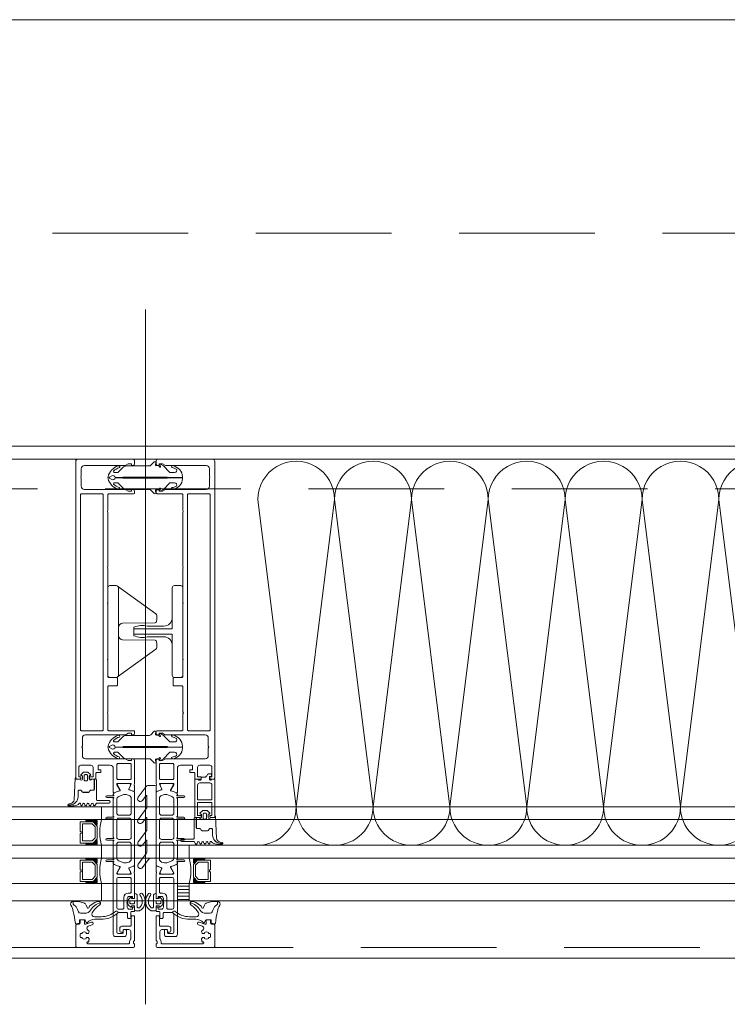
# Model space of a CAD drawing. Header units: millimetres. Extents: x 213386 to 459888, y 74252 to 208052.
# Tile 159 of 256: x 375576 to 375907, y 180171 to 180632. Entities that reach past the tile are written whole.
import ezdxf

# ---------------------------------------------------------------- set-up
doc = ezdxf.new("R2010")
doc.units = ezdxf.units.MM
doc.linetypes.add('ČÁRKOVANÁ', pattern=[19.05, 12.7, -6.35])
doc.layers.add('FASÁDA DETAILNÍ', color=255, linetype='Continuous', lineweight=0)
doc.layers.add('NOVA', color=255, linetype='Continuous', lineweight=0)

# ---------------------------------------------------------------- blocks, each defined once
blk = doc.blocks.new('284336')
for points in [[(-0.7, -9.6), (-10, -9.6, 0.414511), (-10.51, -10.11), (-10.51, -15.51, -1), (-11.69, -15.51), (-11.69, -9.6), (-12.69, -8.95, -0.668884), (-12.6, -8.23), (-11.99, -8.01, 0.766384), (-11.99, -7.21), (-12.6, -6.99, -0.76831), (-12.6, -6.23), (-11.99, -6.01, 0.766384), (-11.99, -5.21), (-12.6, -4.99, -0.76831), (-12.6, -4.23), (-11.99, -4.01, 0.766384), (-11.99, -3.21), (-12.6, -2.99, -0.877523), (-12.5, -2.22), (-12.1, -2.22, 0.698129), (-11.83, -1.5, -0.220231), (-12.89, 0.78), (-12.89, 3.45, -0.157143), (-12.82, 3.68), (-12.69, 3.42, -0.067482), (-12.48, 2.53, 0.393136), (-8.66, -1.02), (-6.1, -1.02, -0.414214), (-5.61, -1.51), (-5.61, -2.22, -0.267949), (-5.85, -2.65), (-6.35, -2.93, 0.267949), (-6.61, -3.38), (-6.61, -5.84, 0.267949), (-6.35, -6.29), (-5.85, -6.57, -0.267949), (-5.61, -7), (-5.61, -8.11, 0.414215), (-5.1, -8.62), (-0.41, -8.62), (-0.41, -9.31, -0.414212), (-0.7, -9.6)], [(-0.41, 0), (-0.41, -2, 0.990243), (-0.4, -3.02), (0.9, -3.02, 0.414214), (1.21, -2.71), (1.21, -2.61, -0.668123), (1.71, -2.4), (2.75, -3.45, -0.199004), (2.89, -3.79), (2.89, -5.43, -0.199038), (2.75, -5.77), (1.71, -6.82, -0.668191), (1.21, -6.61), (1.21, -6.51, 0.414214), (0.9, -6.2), (-0.4, -6.2, 0.990269), (-0.41, -7.22), (-0.41, -8.6), (-5.1, -8.6, -0.414215), (-5.59, -8.11), (-5.59, -7, 0.267949), (-5.84, -6.56), (-6.34, -6.27, -0.267949), (-6.59, -5.84), (-6.59, -3.38, -0.267949), (-6.34, -2.95), (-5.84, -2.66, 0.267949), (-5.59, -2.22), (-5.59, -1.51, 0.414214), (-6.1, -1), (-8.66, -1, -0.393156), (-12.46, 2.53, 0.067572), (-12.67, 3.43), (-12.8, 3.7, -0.637545), (-12.12, 3.53), (-11.92, 2.53, 0.344315), (-10.06, 0.91), (0, 0.38, -0.406913), (0.39, 0), (-0.41, 0)], [(1.7, -4.31, 0.414235), (1.2, -3.81), (-0.7, -3.81, 0.414214), (-1.2, -4.31), (-1.2, -4.91, 0.414214), (-0.7, -5.41), (1.2, -5.41, 0.414235), (1.7, -4.91), (1.7, -4.31)]]:
    blk.add_lwpolyline(points, format="xyb", close=True)
blk = doc.blocks.new('nesystémový nástavec 18')
for p, q in [((-17.5, 9.3), (-15.36, 9.3)), ((-15.36, 9.3), (0, 9.3)), ((0, 9.3), (0, 7.8)), ((-18, 6.8), (-18, 8.8)), ((-17, 6.3), (-17.5, 6.3)), ((-11, 8), (-17, 8)), ((-17, 8), (-17, 6.3)), ((-11, 1.3), (-11, 8)), ((-2.8, 8), (-9.7, 8)), ((-9.7, 1.3), (-9.7, 8)), ((-1.8, 2.3), (-1.8, 7)), ((-0.5, 7.3), (-0.5, 6.8)), ((0, 6.3), (0.55, 6.3)), ((0.55, 6.3), (0.95, 5.9)), ((0.95, 5.9), (0.95, 4.8)), ((0.95, 4.8), (0.95, 4.14)), ((-18, 0.5), (-18, 1.8)), ((-17.5, 2.3), (-17, 2.3)), ((-1.8, 0), (-17.5, 0)), ((-17, 2.3), (-17, 1.3)), ((-17, 1.3), (-11, 1.3)), ((-9.7, 1.3), (-2.8, 1.3)), ((0, 0), (-1.8, 0)), ((-0.4, 2.23), (-0.5, 2.04)), ((-0.5, 2.04), (-0.5, 2)), ((1.2, 2.44), (0, 2.44)), ((0, 1.5), (0, 0)), ((0.95, 4.14), (1.2, 4.14)), ((1.2, 1.85), (1.2, 2.44)), ((1.4, 3.94), (1.4, 3.84)), ((1.6, 3.64), (1.6, 3.64)), ((1.8, 1.37), (1.7, 1.35)), ((2.25, 1.63), (1.8, 1.37)), ((2.4, 2.84), (2.4, 1.89))]:
    blk.add_line(p, q)
for centre, radius, start, end in [((-17.5, 8.8), 0.5, 90, 180), ((-15.36, 9.8), 0.5, 270, 270.084), ((-17.5, 6.8), 0.5, 180.0012, 269.9988), ((-2.8, 7), 1, 0, 90), ((0, 7.3), 0.5, 89.9955, 180.0071), ((0, 6.8), 0.5, 179.9949, 270.006), ((0.75, 4.8), 0.2, 359.9656, 0.0344), ((-17.5, 1.8), 0.5, 89.999, 180.0002), ((-17.5, 0.5), 0.5, 180, 270), ((-2.8, 2.3), 1, 270, 0), ((0, 2), 0.5, 179.9716, 270.0327), ((0, 1.94), 0.5, 89.9975, 144.0007), ((1.2, 3.94), 0.2, 359.9707, 90.0249), ((1.7, 1.85), 0.5, 179.9991, 270), ((1.6, 3.84), 0.2, 179.9737, 270.035), ((1.6, 2.84), 0.8, 0.0065, 89.9919), ((2.1, 1.89), 0.3, 299.9815, 0.0183)]:
    blk.add_arc(centre, radius, start, end)
blk = doc.blocks.new('433270')
blk.add_lwpolyline([(1, 0, 0.414364), (0, -1), (0, -1.4, 0.255924), (0.23, -1.83, -0.547723), (0.23, -3.17, 0.255924), (0, -3.6), (0, -14.6, 0.414214), (0.3, -14.9), (1.2, -14.9, 0.414214), (1.7, -14.4), (1.7, -10.3, -0.414214), (2, -10), (6, -10, 0.414248), (7, -9), (7, -7.7, 0.414179), (6.5, -7.2), (5.7, -7.2, 0.414232), (5.4, -7.5), (5.4, -8.2, -0.414198), (5.1, -8.5), (2.8, -8.5, -0.414204), (1.8, -7.5), (1.8, -4.49, -0.147432), (1.97, -3.94, 0.147461), (2.4, -2.5), (2.4, -2.3, -0.414214), (2.9, -1.8), (21.87, -1.8, -0.668178), (22.22, -2.65), (22.16, -2.72, 1), (21.59, -3.29), (21.52, -3.35, 0.198912), (21.38, -3.71), (21.38, -4.05, 0.414214), (22.08, -4.75), (22.38, -4.75, 0.576988), (22.64, -4.3, -0.311246), (24.56, -4.3, 0.576988), (24.82, -4.75), (25.3, -4.75, -0.260065), (25.3, -6.65), (24.82, -6.65, 0.576988), (24.56, -7.1, -0.311246), (22.64, -7.1, 0.576988), (22.38, -6.65), (22.08, -6.65, 0.414214), (21.38, -7.35), (21.38, -7.61, 0.267949), (21.63, -8.04), (21.89, -8.2, -0.637047), (21.73, -10), (19.83, -10.7, 0.315299), (19.5, -11.17), (19.5, -11.49, 0.520567), (20.17, -11.96), (22.83, -10.99, -0.520567), (23.5, -11.46), (23.5, -12.5, 0.414062), (24, -13), (25, -13, 0.414186), (25.5, -12.5), (25.5, -11.5, -0.414182), (26, -11), (27, -11, 0.414214), (27.5, -10.5), (27.5, -0.5, 0.414214), (27, 0), (1, 0)], format="xyb", close=True)
blk = doc.blocks.new('284325')
for points in [[(0.84, -5.23, -0.560316), (0.94, -4.73), (1.94, -4.36, 0.3153), (2.14, -4.08), (2.14, -1.89, 0.451558), (1.8, -1.59), (0.9, -1.7, -0.399586), (0.57, -1.46), (0.3, -0.07, -0.415977), (0.53, 0.29, 0.024107), (6.15, 1.24, 0.076636), (8.99, 2.34, -0.577615), (10.79, 1.3), (10.02, 1.37, 0.283171), (9.08, 0.9, -0.168429), (7.07, -0.74), (5.9, -1.16, 0.315302), (5.24, -2.1), (5.24, -4.21, 0.269719), (6.76, -6.82, -0.194797), (10.18, -11.53, -0.342663), (9.17, -11.17, 0.119207), (5.43, -7.59, 0.578571), (3.63, -8.62), (3.63, -11.77, 0.176415), (6.16, -18.72, -1), (5.24, -19.49, -0.176415), (2.43, -11.77), (2.43, -8.89, 0.208286), (0.84, -5.23)], [(8.95, -6.65), (10.32, -8.78, -0.134555), (10.79, -10.63, -0.339795), (10.19, -11.53, 0.194788), (6.76, -6.81, -0.269736), (5.25, -4.21), (5.25, -2.1, -0.315302), (5.9, -1.17), (7.07, -0.74, 0.168429), (9.09, 0.89, -0.283167), (10.01, 1.36), (10.79, 1.29), (10.79, -0.74, -0.070852), (10.71, -1.3), (9.95, -3.93, -0.241839), (9.08, -4.83), (7.93, -5.22, 0.836024), (8.08, -6.19), (8.11, -6.19, -0.255349), (8.95, -6.65)]]:
    blk.add_lwpolyline(points, format="xyb", close=True)
blk = doc.blocks.new('*U4004')
for points in [[(0, 0, 0.414243), (0.1, 0.1), (0, 0.9, -1.0001), (0.2, 0.9), (0.1, 0.1, 0.414228), (0.2, 0, 0.414228)], [(0.2, 0, 0.414243), (0.3, 0.1), (0.2, 0.9, -1.0001), (0.4, 0.9), (0.3, 0.1, 0.414228), (0.4, 0, 0.414228)], [(0.4, 0, 0.414243), (0.5, 0.1), (0.4, 0.9, -1.0001), (0.6, 0.9), (0.5, 0.1, 0.414228), (0.6, 0, 0.414228)], [(0.6, 0, 0.414243), (0.7, 0.1), (0.6, 0.9, -1.0001), (0.8, 0.9), (0.7, 0.1, 0.414228), (0.8, 0, 0.414228)], [(0.8, 0, 0.414243), (0.9, 0.1), (0.8, 0.9, -1.0001), (1, 0.9), (0.9, 0.1, 0.414228), (1, 0, 0.414228)], [(1, 0, 0.414243), (1.1, 0.1), (1, 0.9, -1.0001), (1.2, 0.9), (1.1, 0.1, 0.414228), (1.2, 0, 0.414228)], [(1.2, 0, 0.414243), (1.3, 0.1), (1.2, 0.9, -1.0001), (1.4, 0.9), (1.3, 0.1, 0.414228), (1.4, 0, 0.414228)], [(1.4, 0, 0.414243), (1.5, 0.1), (1.4, 0.9, -1.0001), (1.6, 0.9), (1.5, 0.1, 0.414228), (1.6, 0, 0.414228)], [(1.6, 0, 0.414243), (1.7, 0.1), (1.6, 0.9, -1.0001), (1.8, 0.9), (1.7, 0.1, 0.414228), (1.8, 0, 0.414228)], [(1.8, 0, 0.414243), (1.9, 0.1), (1.8001, 0.9, -1.0001), (2, 0.9), (1.9001, 0.1, 0.414228), (2, 0, 0.414228)]]:
    blk.add_lwpolyline(points, format="xyb")
blk = doc.blocks.new('244748_a')
blk.add_lwpolyline([(8.32, -1.69, 0.082248), (6.34, -0.9, -1.09695), (6.94, -0.1, -0.315353), (11.26, -5.15, -0.480529), (10.87, -5.64), (4.27, -5.64), (4.08, -5.45), (-16.53, -5.45), (-16.72, -5.64), (-20.43, -5.64, 0.574019), (-21.93, -4.78), (-22.99, -5.4, 0.524827), (-22.99, -5.9), (-21.93, -6.52, 0.574021), (-20.43, -5.66), (-16.72, -5.66), (-16.53, -5.85), (4.08, -5.85), (4.27, -5.66), (10.87, -5.66, -0.480529), (11.26, -6.15, -0.326229), (6.88, -11.09, -1.09695), (6.28, -10.3, 0.081457), (8.32, -9.61, 0.599203), (7.48, -8.05), (5.52, -8.05, 0.198965), (5.17, -8.2), (2.22, -11.15), (0.93, -12.01, -0.738038), (0.51, -11.62), (0.87, -11, 1), (0.35, -10.7), (0, -11.3), (-0.98, -11.3, 0.619205), (-1.45, -12.06), (-1.28, -12.43, -0.808139), (-2.04, -13.04), (-3.63, -11.44, 0.198906), (-4.34, -11.15), (-14.99, -11.15, -0.198936), (-16.76, -10.42), (-18.98, -8.2, 0.198942), (-19.33, -8.05), (-20.67, -8.05, 0.500217), (-21.09, -8.73, 0.122037), (-18.5, -10.27, -1.093735), (-19.1, -11.07, -0.240768), (-23.7, -6.07, -0.106226), (-23.7, -5.23, -0.256232), (-19, -0.13, -1.093735), (-18.4, -0.92, 0.116856), (-21.09, -2.57, 0.500217), (-20.67, -3.25), (-19.33, -3.25, 0.198942), (-18.98, -3.1), (-16.75, -0.88, -0.198936), (-14.99, -0.15), (-4.34, -0.15, 0.198907), (-3.63, 0.14), (-2.04, 1.74, -0.808139), (-1.28, 1.13), (-1.45, 0.76, 0.619205), (-0.98, 0), (0, 0), (0.35, -0.6, 1), (0.87, -0.3), (0.51, 0.32, -0.738038), (0.93, 0.71), (2.22, -0.15), (5.17, -3.1, 0.198965), (5.52, -3.25), (7.48, -3.25, 0.599203)], format="xyb", close=True)
blk = doc.blocks.new('236134_0100_s_v')
for points in [[(22.8, -23), (22.8, -5), (42, -5, 0.414214), (43, -4), (43, -1, 0.414214), (42, 0), (1, 0, 0.414214), (0, -1), (0, -4, 0.414214), (1, -5), (20.2, -5), (20.2, -23)], [(15, -5, -0.414214), (19, -9), (19, -16.57, 0.165764), (19.53, -23), (23.47, -23, 0.165764), (24, -16.57), (24, -9, -0.414214), (28, -5)]]:
    blk.add_lwpolyline(points, format="xyb")
blk = doc.blocks.new('236134_0200_s_v')
for points in [[(19.58, 5, -0.41166), (17.58, 6.98), (17.45, 22.25, 0.344217), (17.07, 22.73), (16, 23), (14, 23, 0.240828), (13.19, 22.59), (0.19, 4.59)], [(23.42, 5, 0.41166), (25.42, 6.98), (25.55, 22.25, -0.344217), (25.93, 22.73), (27, 23), (29, 23, -0.240828), (29.81, 22.59), (42.81, 4.59)]]:
    blk.add_lwpolyline(points, format="xyb")
blk.add_lwpolyline([(42, 5), (1, 5, 0.414214), (0, 4), (0, 1, 0.414214), (1, 0), (42, 0, 0.414214), (43, 1), (43, 4, 0.414214)], format="xyb", close=True)
blk = doc.blocks.new('288126')
for points in [[(-16.5, 0), (16.5, 0)], [(-21.36, -6.34), (-17.8, -3.69)], [(-14.71, -4.5), (-19.87, -8.34)], [(-17, -2.08), (-17, -0.5)], [(-8.83, -4.3), (-14.11, -4.3)], [(-4.31, -4.5), (-9.47, -8.34)], [(1.81, -4.3), (-3.71, -4.3)], [(6.33, -4.5), (1.14, -8.37)], [(12.21, -4.3), (6.93, -4.3)], [(16.6, -4.6), (11.54, -8.37)], [(17, -0.5), (17, -3.8)], [(-10.96, -6.34), (-8.71, -4.66)], [(-0.35, -6.36), (1.93, -4.66)], [(10.05, -6.36), (12.33, -4.66)]]:
    blk.add_lwpolyline(points)
for centre, radius, start, end in [((16.5, -0.5), 0.5, 0, 90), ((-16.5, -0.5), 0.5, 90, 180), ((16, -3.8), 1, 306.7059, 0), ((-20.61, -7.34), 1.25, 126.7059, 306.7059), ((-10.21, -7.34), 1.25, 126.7059, 306.7059), ((0.4, -7.37), 1.25, 126.7059, 306.7059), ((10.8, -7.37), 1.25, 126.7059, 306.7059)]:
    blk.add_arc(centre, radius, start, end)
at = {"extrusion": (0, 0, -1)}
for centre, radius, start, end in [((19, -2.08), 2, 180, 233.2941), ((14.11, -5.3), 1, 53.2941, 90), ((8.83, -4.5), 0.2, 90, 233.2941), ((3.71, -5.3), 1, 53.2941, 90), ((-1.81, -4.5), 0.2, 90, 233.2941), ((-6.93, -5.3), 1, 53.2941, 90), ((-12.21, -4.5), 0.2, 90, 233.2941)]:
    blk.add_arc(centre, radius, start, end, dxfattribs=at)
blk = doc.blocks.new('246426')
for points in [[(-1.84, 0.64), (-2.86, -0.38, 0.198926), (-3.15, -1.09), (-3.15, -2.31, 0.198926), (-2.86, -3.02), (-1.84, -4.04, 0.637051), (-1.5, -3.92), (-1.45, -3.4), (-0.3, -3.4, -0.41484), (0, -3.7), (0, -5.19, 0.414232), (0.5, -5.69), (2.14, -5.69, 0.071862), (2.2, -5.68, 0.157876), (3.73, -4.64, 0.360336), (3.48, 2.39, 0.964062), (2.54, 1.48, -0.403385), (2.25, -4.34, -0.190964), (2.11, -4.39), (1.7, -4.39, -0.414214), (1.2, -3.89), (1.2, 1.31, 0.414201), (0.2, 2.31), (0, 2.31), (0, 0.3, -0.414214), (-0.3, 0), (-1.45, 0), (-1.5, 0.52, 0.637051), (-1.84, 0.64)], [(-2.25, -1.4, -0.414214), (-1.85, -1), (-0.4, -1, -0.414214), (0, -1.4), (0, -2, -0.414214), (-0.4, -2.4), (-1.85, -2.4, -0.414214), (-2.25, -2), (-2.25, -1.4)]]:
    blk.add_lwpolyline(points, format="xyb", close=True)
blk = doc.blocks.new('A$C29162560')
at = {"layer": 'FASÁDA DETAILNÍ'}
h = blk.add_hatch(dxfattribs=at)
h.set_pattern_fill('ANSI31', color=256, scale=0.5, angle=495)
h.set_pattern_definition([(180, (-8641.4212, -65825.357), (-7e-16, -1.5875), [])])
h.paths.add_polyline_path([(1673, -21705), (1678.5, -21705), (1678.5, -21713), (1673, -21713)])
for p, q in [((1658, -21435.88), (1658, -21761.57)), ((2893.5, -21506), (56.5, -21506)), ((4207, -21669), (-935, -21669)), ((1637.5, -21675), (1637.5, -21669)), ((-935, -21675), (4220.04, -21675)), ((4220.04, -21687), (-935, -21687)), ((3170.5, -21687), (1072, -21687)), ((1637.5, -21693), (1637.5, -21687)), ((2087.5, -21687), (1678.5, -21687)), ((1678.5, -21687), (1678.5, -21693)), ((-935, -21693), (4220.04, -21693)), ((1072, -21693), (3170.5, -21693)), ((1678.5, -21693), (2087.5, -21693)), ((4220.04, -21705), (-935, -21705)), ((3170.5, -21705), (1072, -21705)), ((1637.5, -21713), (1637.5, -21705)), ((2087.5, -21705), (1678.5, -21705)), ((1678.5, -21705), (1678.5, -21713)), ((-935, -21713), (4207, -21713)), ((1072, -21713), (3170.5, -21713)), ((1678.5, -21713), (2087.5, -21713))]:
    blk.add_line(p, q, dxfattribs=at)
for points in [[(25640, -21740), (-940, -21740), (-940, 1940), (25640, 1940)], [(25400, -21500), (-700, -21500), (-700, 1700), (25400, 1700)], [(1627.5, -21676), (1633.5, -21676), (1635.5, -21678), (1635.5, -21684), (1633.5, -21686), (1627.5, -21686), (1627.5, -21681.5), (1628, -21681.5), (1628, -21680.5), (1627.5, -21680.5)], [(1628.5, -21685), (1628.5, -21677), (1633.09, -21677), (1634.5, -21678.41), (1634.5, -21683.45), (1633.09, -21685)], [(1627.5, -21694), (1633.5, -21694), (1635.5, -21696), (1635.5, -21702), (1633.5, -21704), (1627.5, -21704), (1627.5, -21699.5), (1628, -21699.5), (1628, -21698.5), (1627.5, -21698.5)], [(1628.5, -21703), (1628.5, -21695), (1633.09, -21695), (1634.5, -21696.41), (1634.5, -21701.45), (1633.09, -21703)], [(1688.5, -21694), (1682.5, -21694), (1680.5, -21696), (1680.5, -21702), (1682.5, -21704), (1688.5, -21704), (1688.5, -21699.5), (1688, -21699.5), (1688, -21698.5), (1688.5, -21698.5)], [(1687.5, -21703), (1687.5, -21695), (1682.91, -21695), (1681.5, -21696.41), (1681.5, -21701.45), (1682.91, -21703)], [(1673, -21713), (1678.5, -21713), (1678.5, -21705), (1673, -21705)]]:
    blk.add_lwpolyline(points, close=True, dxfattribs=at)
at = {"layer": 'FASÁDA DETAILNÍ', "linetype": 'ČÁRKOVANÁ', "ltscale": 5}
for points in [[(25635, -21735), (-935, -21735), (-935, 1935), (25635, 1935)], [(25420, -21520), (-720, -21520), (-720, 1720), (25420, 1720)], [(25300, -21400), (-600, -21400), (-600, 1600), (25300, 1600)]]:
    blk.add_lwpolyline(points, close=True, dxfattribs=at)
at = {"layer": 'FASÁDA DETAILNÍ'}
for points in [[(1625.5, -21507), (1625.5, -21655.5, 0.414214), (1626, -21656), (1627.3, -21656, 0.41422), (1627.8, -21655.5), (1627.8, -21655), (1626.8, -21655), (1626.8, -21650.5, -0.414214), (1627.8, -21649.5), (1632.5, -21649.5, -0.414214), (1633.5, -21650.5), (1633.5, -21655), (1631.8, -21655), (1631.8, -21655.5, 0.414201), (1632.3, -21656), (1634.3, -21656, 0.414214), (1634.8, -21655.5), (1634.8, -21653.36, -0.414214), (1635.3, -21652.86), (1637.1, -21652.86), (1637.1, -21651.61), (1635.9, -21651.61), (1635.9, -21649.8, -0.414214), (1636.2, -21649.5), (1641.5, -21649.5, -0.414167), (1643, -21651), (1643, -21658), (1643, -21662.1, 0.57735), (1643.6, -21662.44), (1644.46, -21661.95), (1645.96, -21661.52, 0.488701), (1646.13, -21661.08), (1644.7, -21658.61), (1644.7, -21658.19, -0.432566), (1644.9, -21658), (1651.2, -21658, -0.548397), (1651.39, -21658.28), (1650.32, -21660.66, 0.425336), (1650.43, -21660.93), (1652.45, -21661.75, 0.531563), (1653, -21661.38), (1653, -21659.31, 0.231306), (1652.89, -21659.07, -0.306185), (1652.78, -21658.76), (1653, -21658), (1653, -21647.49, 0.414214), (1652, -21646.49), (1651.5, -21646.49), (1651.5, -21647.29), (1650, -21647.29), (1648.86, -21646.63, 0.13165), (1648.36, -21646.5), (1629.99, -21646.5, -0.414214), (1628.49, -21645), (1628.49, -21641.5, -0.399985), (1628.49, -21640.5), (1628.49, -21636.8, -0.414214), (1629.99, -21635.3), (1648.36, -21635.3, 0.13165), (1648.86, -21635.17), (1650, -21634.51), (1651.5, -21634.51), (1651.5, -21635.31), (1652, -21635.31, 0.414214), (1653, -21634.31), (1653, -21633.8, 0.414214), (1652.5, -21633.3), (1640.9, -21633.3, -0.414214), (1640.4, -21632.8), (1640.4, -21625.4, -0.399985), (1640.4, -21624.4), (1640.4, -21612.8, -0.414214), (1640.9, -21612.3), (1644.5, -21612.3, 0.414214), (1645, -21611.8), (1645, -21608.8, 0.414214), (1644.5, -21608.3), (1640.9, -21608.3, -0.414214), (1640.4, -21607.8), (1640.4, -21600.5, -0.38324), (1640.4, -21599.5), (1640.4, -21574, -0.38324), (1640.4, -21573), (1640.4, -21557.5, -0.38324), (1640.4, -21556.5), (1640.4, -21531, -0.38324), (1640.4, -21530), (1640.4, -21522.7, -0.414214), (1640.9, -21522.2), (1652.5, -21522.2, 0.414214), (1653, -21521.7), (1653, -21521.2, 0.414214), (1652, -21520.2), (1651.5, -21520.2), (1651.5, -21521), (1650, -21521), (1648.85, -21520.33, 0.116937), (1648.35, -21520.2), (1629.49, -21520.2, -0.414232), (1627.99, -21518.7), (1627.99, -21514.99, -0.399985), (1627.99, -21513.99), (1627.99, -21510.5, -0.414232), (1629.49, -21509), (1648.35, -21509, 0.116937), (1648.85, -21508.87), (1650, -21508.2), (1651.5, -21508.2), (1651.5, -21509), (1652, -21509, 0.414214), (1653, -21508), (1653, -21507, 0.414214), (1652, -21506), (1626.5, -21506, 0.414214), (1625.5, -21507)], [(1690.5, -21507), (1690.5, -21655.5, -0.414214), (1690, -21656), (1688.7, -21656, -0.41422), (1688.2, -21655.5), (1688.2, -21655), (1689.2, -21655), (1689.2, -21650.5, 0.414214), (1688.2, -21649.5), (1683.5, -21649.5, 0.414214), (1682.5, -21650.5), (1682.5, -21655), (1684.2, -21655), (1684.2, -21655.5, -0.414201), (1683.7, -21656), (1681.7, -21656, -0.414214), (1681.2, -21655.5), (1681.2, -21653.36, 0.414214), (1680.7, -21652.86), (1678.9, -21652.86), (1678.9, -21651.61), (1680.1, -21651.61), (1680.1, -21649.8, 0.414214), (1679.8, -21649.5), (1674.5, -21649.5, 0.414167), (1673, -21651), (1673, -21658), (1673, -21662.1, -0.57735), (1672.4, -21662.44), (1671.54, -21661.95), (1670.04, -21661.52, -0.488701), (1669.87, -21661.08), (1671.3, -21658.61), (1671.3, -21658.19, 0.432566), (1671.1, -21658), (1664.8, -21658, 0.548397), (1664.61, -21658.28), (1665.68, -21660.66, -0.425336), (1665.57, -21660.93), (1663.55, -21661.75, -0.531563), (1663, -21661.38), (1663, -21659.31, -0.231306), (1663.11, -21659.07, 0.306185), (1663.22, -21658.76), (1663, -21658), (1663, -21647.49, -0.414214), (1664, -21646.49), (1664.5, -21646.49), (1664.5, -21647.29), (1666, -21647.29), (1667.14, -21646.63, -0.13165), (1667.64, -21646.5), (1686.01, -21646.5, 0.414214), (1687.51, -21645), (1687.51, -21641.5, 0.399985), (1687.51, -21640.5), (1687.51, -21636.8, 0.414214), (1686.01, -21635.3), (1667.64, -21635.3, -0.13165), (1667.14, -21635.17), (1666, -21634.51), (1664.5, -21634.51), (1664.5, -21635.31), (1664, -21635.31, -0.414214), (1663, -21634.31), (1663, -21633.8, -0.414214), (1663.5, -21633.3), (1675.1, -21633.3, 0.414214), (1675.6, -21632.8), (1675.6, -21625.4, 0.399985), (1675.6, -21624.4), (1675.6, -21612.8, 0.414214), (1675.1, -21612.3), (1671.5, -21612.3, -0.414214), (1671, -21611.8), (1671, -21608.8, -0.414214), (1671.5, -21608.3), (1675.1, -21608.3, 0.414214), (1675.6, -21607.8), (1675.6, -21600.5, 0.38324), (1675.6, -21599.5), (1675.6, -21574, 0.38324), (1675.6, -21573), (1675.6, -21557.5, 0.38324), (1675.6, -21556.5), (1675.6, -21531, 0.38324), (1675.6, -21530), (1675.6, -21522.7, 0.414214), (1675.1, -21522.2), (1663.5, -21522.2, -0.414214), (1663, -21521.7), (1663, -21521.2, -0.414214), (1664, -21520.2), (1664.5, -21520.2), (1664.5, -21521), (1666, -21521), (1667.15, -21520.33, -0.116937), (1667.65, -21520.2), (1686.51, -21520.2, 0.414232), (1688.01, -21518.7), (1688.01, -21514.99, 0.399985), (1688.01, -21513.99), (1688.01, -21510.5, 0.414232), (1686.51, -21509), (1667.65, -21509, -0.116937), (1667.15, -21508.87), (1666, -21508.2), (1664.5, -21508.2), (1664.5, -21509), (1664, -21509, -0.414214), (1663, -21508), (1663, -21507, -0.414214), (1664, -21506), (1689.5, -21506, -0.414214), (1690.5, -21507)], [(1627.6, -21632.8), (1627.6, -21522.7, -0.414214), (1628.1, -21522.2), (1637.8, -21522.2, -0.414214), (1638.3, -21522.7), (1638.3, -21632.8, -0.414214), (1637.8, -21633.3), (1628.1, -21633.3, -0.414214), (1627.6, -21632.8)], [(1688.4, -21632.8), (1688.4, -21522.7, 0.414214), (1687.9, -21522.2), (1678.2, -21522.2, 0.414214), (1677.7, -21522.7), (1677.7, -21632.8, 0.414214), (1678.2, -21633.3), (1687.9, -21633.3, 0.414214), (1688.4, -21632.8)], [(1650.9, -21648.7, -0.414214), (1651.4, -21649.2), (1651.4, -21655.7, -0.414214), (1650.9, -21656.2), (1645.2, -21656.2, -0.414214), (1644.7, -21655.7), (1644.7, -21649.2, -0.414214), (1645.2, -21648.7), (1650.9, -21648.7)], [(1665.1, -21648.7, 0.414214), (1664.6, -21649.2), (1664.6, -21655.7, 0.414214), (1665.1, -21656.2), (1670.8, -21656.2, 0.414214), (1671.3, -21655.7), (1671.3, -21649.2, 0.414214), (1670.8, -21648.7), (1665.1, -21648.7)], [(1653, -21662.34), (1653, -21674.25), (1653, -21696.16, -0.305837), (1652.69, -21696.62), (1650.4, -21697.55, 0.425336), (1650.29, -21697.81), (1651.01, -21699.43, -0.543753), (1650.32, -21700.49), (1645.42, -21700.49, -0.578182), (1644.9, -21699.59), (1646.16, -21697.4, 0.488505), (1645.99, -21696.96), (1644.47, -21696.52), (1643.15, -21695.76, -0.282478), (1643, -21695.49), (1643, -21695.04, 1.447009), (1642.87, -21694.69), (1639.9, -21694.69, -1), (1639.9, -21693.89), (1642.87, -21693.89, 1.447009), (1643, -21693.54), (1643, -21685, 1.447009), (1642.87, -21684.65), (1639.9, -21684.65, -1), (1639.9, -21683.85), (1642.87, -21683.85, 1.447009), (1643, -21683.5), (1643, -21675, 1.447009), (1642.87, -21674.65), (1639.9, -21674.65, -1), (1639.9, -21673.85), (1642.87, -21673.85, 1.447009), (1643, -21673.5), (1643, -21664.96, 1.447009), (1642.87, -21664.61), (1639.9, -21664.61, -1), (1639.9, -21663.81), (1642.87, -21663.81, 1.447009), (1643, -21663.46), (1643, -21663.01, -0.282478), (1643.15, -21662.74), (1644.47, -21661.98), (1645.99, -21661.54, 0.488505), (1646.16, -21661.1), (1644.9, -21658.91, -0.578182), (1645.42, -21658.01), (1650.32, -21658.01, -0.543753), (1651.01, -21659.07), (1650.29, -21660.69, 0.425336), (1650.4, -21660.95), (1652.69, -21661.88, -0.305837), (1653, -21662.34)], [(1663, -21662.34), (1663, -21674.25), (1663, -21696.16, 0.305837), (1663.31, -21696.62), (1665.6, -21697.55, -0.425336), (1665.71, -21697.81), (1664.99, -21699.43, 0.543753), (1665.68, -21700.49), (1670.58, -21700.49, 0.578182), (1671.1, -21699.59), (1669.84, -21697.4, -0.488505), (1670.01, -21696.96), (1671.53, -21696.52), (1672.85, -21695.76, 0.282478), (1673, -21695.49), (1673, -21695.04, -1.447009), (1673.13, -21694.69), (1676.1, -21694.69, 1), (1676.1, -21693.89), (1673.13, -21693.89, -1.447009), (1673, -21693.54), (1673, -21685, -1.447009), (1673.13, -21684.65), (1676.1, -21684.65, 1), (1676.1, -21683.85), (1673.13, -21683.85, -1.447009), (1673, -21683.5), (1673, -21675, -1.447009), (1673.13, -21674.65), (1676.1, -21674.65, 1), (1676.1, -21673.85), (1673.13, -21673.85, -1.447009), (1673, -21673.5), (1673, -21664.96, -1.447009), (1673.13, -21664.61), (1676.1, -21664.61, 1), (1676.1, -21663.81), (1673.13, -21663.81, -1.447009), (1673, -21663.46), (1673, -21663.01, 0.282478), (1672.85, -21662.74), (1671.53, -21661.98), (1670.01, -21661.54, -0.488505), (1669.84, -21661.1), (1671.1, -21658.91, 0.578182), (1670.58, -21658.01), (1665.68, -21658.01, 0.543753), (1664.99, -21659.07), (1665.71, -21660.69, -0.425336), (1665.6, -21660.95), (1663.31, -21661.88, 0.305837), (1663, -21662.34)], [(1651.4, -21671.95), (1651.4, -21665.05, 0.324916), (1650.36, -21663.62), (1649.51, -21663.35, 0.176429), (1647.46, -21663.42), (1645.54, -21664.2, 0.305619), (1644.6, -21665.59), (1644.6, -21671.95, 0.414218), (1645.6, -21672.95), (1650.4, -21672.95, 0.414218), (1651.4, -21671.95)], [(1664.6, -21671.95), (1664.6, -21665.05, -0.324916), (1665.64, -21663.62), (1666.49, -21663.35, -0.176429), (1668.54, -21663.42), (1670.46, -21664.2, -0.305619), (1671.4, -21665.59), (1671.4, -21671.95, -0.414218), (1670.4, -21672.95), (1665.6, -21672.95, -0.414218), (1664.6, -21671.95)], [(1651.4, -21683.25), (1651.4, -21675.25, 0.414214), (1650.4, -21674.25), (1645.6, -21674.25, 0.414214), (1644.6, -21675.25), (1644.6, -21683.25, 0.414214), (1645.6, -21684.25), (1650.4, -21684.25, 0.414214), (1651.4, -21683.25)], [(1664.6, -21683.25), (1664.6, -21675.25, -0.414214), (1665.6, -21674.25), (1670.4, -21674.25, -0.414214), (1671.4, -21675.25), (1671.4, -21683.25, -0.414214), (1670.4, -21684.25), (1665.6, -21684.25, -0.414214), (1664.6, -21683.25)], [(1651.4, -21693.45), (1651.4, -21686.55, 0.414218), (1650.4, -21685.55), (1645.6, -21685.55, 0.414218), (1644.6, -21686.55), (1644.6, -21692.91, 0.305619), (1645.54, -21694.3), (1647.46, -21695.08, 0.176429), (1649.51, -21695.15), (1650.36, -21694.88, 0.324916), (1651.4, -21693.45)], [(1664.6, -21693.45), (1664.6, -21686.55, -0.414218), (1665.6, -21685.55), (1670.4, -21685.55, -0.414218), (1671.4, -21686.55), (1671.4, -21692.91, -0.305619), (1670.46, -21694.3), (1668.54, -21695.08, -0.176429), (1666.49, -21695.15), (1665.64, -21694.88, -0.324916), (1664.6, -21693.45)], [(1653, -21700.5), (1653, -21711.5, -0.414426), (1652.5, -21712), (1652.01, -21712), (1652.01, -21711), (1650.51, -21711, 0.414214), (1649.51, -21712), (1649.51, -21713.5, 0.399985), (1649.51, -21714.5), (1649.51, -21716, 0.414214), (1650.51, -21717), (1652, -21717), (1652, -21716), (1652.5, -21716, -0.414456), (1653, -21716.5), (1653, -21717.8, -0.413971), (1652.7, -21718.1), (1651.5, -21718.1, 0.414214), (1651.2, -21718.4), (1651.2, -21721.4), (1650.2, -21721.4, -0.414214), (1649.7, -21720.9), (1649.7, -21719, 0.414214), (1649.2, -21718.5), (1645.7, -21718.5, 0.414206), (1644.7, -21719.5), (1644.7, -21727.8, 0.414206), (1645.2, -21728.3), (1647.1, -21728.3, 0.414219), (1647.6, -21727.8), (1647.6, -21727, -0.414214), (1648.1, -21726.5), (1648.6, -21726.5, -0.414214), (1649.1, -21727), (1649.1, -21728.8, -0.414214), (1648.1, -21729.8), (1644, -21729.8, -0.414214), (1643, -21728.8), (1643, -21700.5), (1643, -21696.4, -0.57735), (1643.6, -21696.05), (1644.46, -21696.55), (1645.96, -21696.98, -0.488701), (1646.13, -21697.42), (1644.7, -21699.88), (1644.7, -21700.31, 0.432566), (1644.9, -21700.5), (1651.2, -21700.5, 0.548397), (1651.39, -21700.22), (1650.32, -21697.83, -0.425336), (1650.43, -21697.57), (1652.45, -21696.75, -0.531563), (1653, -21697.12), (1653, -21699.19, -0.231306), (1652.89, -21699.42, 0.306185), (1652.78, -21699.74), (1653, -21700.5)], [(1663, -21700.5), (1663, -21711.5, 0.414426), (1663.5, -21712), (1663.99, -21712), (1663.99, -21711), (1665.49, -21711, -0.414214), (1666.49, -21712), (1666.49, -21713.5, -0.399985), (1666.49, -21714.5), (1666.49, -21716, -0.414214), (1665.49, -21717), (1664, -21717), (1664, -21716), (1663.5, -21716, 0.414456), (1663, -21716.5), (1663, -21717.8, 0.413971), (1663.3, -21718.1), (1664.5, -21718.1, -0.414214), (1664.8, -21718.4), (1664.8, -21721.4), (1665.8, -21721.4, 0.414214), (1666.3, -21720.9), (1666.3, -21719, -0.414214), (1666.8, -21718.5), (1670.3, -21718.5, -0.414206), (1671.3, -21719.5), (1671.3, -21727.8, -0.414206), (1670.8, -21728.3), (1668.9, -21728.3, -0.414219), (1668.4, -21727.8), (1668.4, -21727, 0.414214), (1667.9, -21726.5), (1667.4, -21726.5, 0.414214), (1666.9, -21727), (1666.9, -21728.8, 0.414214), (1667.9, -21729.8), (1672, -21729.8, 0.414214), (1673, -21728.8), (1673, -21700.5), (1673, -21696.4, 0.57735), (1672.4, -21696.05), (1671.54, -21696.55), (1670.04, -21696.98, 0.488701), (1669.87, -21697.42), (1671.3, -21699.88), (1671.3, -21700.31, -0.432566), (1671.1, -21700.5), (1664.8, -21700.5, -0.548397), (1664.61, -21700.22), (1665.68, -21697.83, 0.425336), (1665.57, -21697.57), (1663.55, -21696.75, 0.531563), (1663, -21697.12), (1663, -21699.19, 0.231306), (1663.11, -21699.42, -0.306185), (1663.22, -21699.74), (1663, -21700.5)], [(1644.7, -21702.7), (1644.7, -21716.4, 0.414214), (1645.2, -21716.9), (1647.41, -21716.9, 0.414214), (1647.91, -21716.4), (1647.91, -21711.43, -0.411139), (1649.91, -21709.4), (1650.9, -21709.4, 0.414214), (1651.4, -21708.9), (1651.4, -21702.7, 0.414214), (1650.9, -21702.2), (1645.2, -21702.2, 0.414214), (1644.7, -21702.7)], [(1671.3, -21702.7), (1671.3, -21716.4, -0.414214), (1670.8, -21716.9), (1668.59, -21716.9, -0.414214), (1668.09, -21716.4), (1668.09, -21711.43, 0.411139), (1666.09, -21709.4), (1665.1, -21709.4, -0.414214), (1664.6, -21708.9), (1664.6, -21702.7, -0.414214), (1665.1, -21702.2), (1670.8, -21702.2, -0.414214), (1671.3, -21702.7)]]:
    blk.add_lwpolyline(points, format="xyb", close=True, dxfattribs=at)
blk.add_lwpolyline([(2076.5, -21506), (1689.5, -21506)], dxfattribs=at)
for centre, radius, start, end in [((1629.64, -21675.5), 0.596, 303.0366, 56.9634), ((1629.93, -21675.5), 0.596, 303.0366, 56.9634), ((1630.22, -21675.5), 0.596, 303.0366, 56.9634), ((1630.51, -21675.5), 0.596, 303.0366, 56.9634), ((1630.81, -21675.5), 0.596, 303.0366, 56.9634), ((1631.1, -21675.5), 0.596, 303.0366, 56.9634), ((1631.39, -21675.5), 0.596, 303.0366, 56.9634), ((1631.68, -21675.5), 0.596, 303.0366, 56.9634), ((1631.98, -21675.5), 0.596, 303.0366, 56.9634), ((1632.27, -21675.5), 0.596, 303.0366, 56.9634), ((1632.56, -21675.5), 0.596, 303.0366, 56.9634), ((1632.85, -21675.5), 0.596, 303.0366, 56.9634), ((1633.15, -21675.5), 0.596, 303.0366, 56.9634), ((1633.16, -21675.64), 0.879, 313.9949, 46.4964), ((1633.07, -21675.79), 1.26, 321.9656, 38.4996), ((1632.91, -21675.92), 1.71, 327.2949, 32.6857), ((1632.66, -21676.07), 2.25, 331.5273, 28.4028), ((1632.32, -21676.24), 2.9, 335.3067, 25.2952), ((1631.95, -21676.35), 3.55, 337.2938, 22.409), ((1659.39, -21681), 22.7, 164.6728, 195.3272), ((1631.95, -21685.65), 3.55, 337.591, 22.7062), ((1629.64, -21686.5), 0.596, 303.0366, 56.9634), ((1629.93, -21686.5), 0.596, 303.0366, 56.9634), ((1630.22, -21686.5), 0.596, 303.0366, 56.9634), ((1630.51, -21686.5), 0.596, 303.0366, 56.9634), ((1630.81, -21686.5), 0.596, 303.0366, 56.9634), ((1631.1, -21686.5), 0.596, 303.0366, 56.9634), ((1631.39, -21686.5), 0.596, 303.0366, 56.9634), ((1631.68, -21686.5), 0.596, 303.0366, 56.9634), ((1631.98, -21686.5), 0.596, 303.0366, 56.9634), ((1632.27, -21686.5), 0.596, 303.0366, 56.9634), ((1632.56, -21686.5), 0.596, 303.0366, 56.9634), ((1632.85, -21686.5), 0.596, 303.0366, 56.9634), ((1633.15, -21686.5), 0.596, 303.0366, 56.9634), ((1633.16, -21686.36), 0.879, 313.5036, 46.0051), ((1633.07, -21686.21), 1.26, 321.5004, 38.0344), ((1632.91, -21686.08), 1.71, 327.3143, 32.7051), ((1632.66, -21685.93), 2.25, 331.5972, 28.4727), ((1632.32, -21685.76), 2.9, 334.7048, 24.6933), ((1629.64, -21693.5), 0.596, 303.0366, 56.9634), ((1629.93, -21693.5), 0.596, 303.0366, 56.9634), ((1630.22, -21693.5), 0.596, 303.0366, 56.9634), ((1630.51, -21693.5), 0.596, 303.0366, 56.9634), ((1630.81, -21693.5), 0.596, 303.0366, 56.9634), ((1631.1, -21693.5), 0.596, 303.0366, 56.9634), ((1631.39, -21693.5), 0.596, 303.0366, 56.9634), ((1631.68, -21693.5), 0.596, 303.0366, 56.9634), ((1631.98, -21693.5), 0.596, 303.0366, 56.9634), ((1632.27, -21693.5), 0.596, 303.0366, 56.9634), ((1632.56, -21693.5), 0.596, 303.0366, 56.9634), ((1632.85, -21693.5), 0.596, 303.0366, 56.9634), ((1633.15, -21693.5), 0.596, 303.0366, 56.9634), ((1633.16, -21693.64), 0.879, 313.9949, 46.4964), ((1633.07, -21693.79), 1.26, 321.9656, 38.4996), ((1632.91, -21693.92), 1.71, 327.2949, 32.6857), ((1632.66, -21694.07), 2.25, 331.5273, 28.4028), ((1632.32, -21694.24), 2.9, 335.3067, 25.2952), ((1631.95, -21694.35), 3.55, 337.2938, 22.409), ((1659.39, -21699), 22.7, 164.6728, 195.3272), ((1656.61, -21699), 22.7, 344.6728, 15.3272), ((1684.05, -21694.35), 3.55, 157.591, 202.7062), ((1683.68, -21694.24), 2.9, 154.7048, 204.6933), ((1683.34, -21694.07), 2.25, 151.5972, 208.4727), ((1683.09, -21693.92), 1.71, 147.3143, 212.7051), ((1682.93, -21693.79), 1.26, 141.5004, 218.0344), ((1682.84, -21693.64), 0.879, 133.5036, 226.0051), ((1682.85, -21693.5), 0.596, 123.0366, 236.9634), ((1683.15, -21693.5), 0.596, 123.0366, 236.9634), ((1683.44, -21693.5), 0.596, 123.0366, 236.9634), ((1683.73, -21693.5), 0.596, 123.0366, 236.9634), ((1684.02, -21693.5), 0.596, 123.0366, 236.9634), ((1684.32, -21693.5), 0.596, 123.0366, 236.9634), ((1684.61, -21693.5), 0.596, 123.0366, 236.9634), ((1684.9, -21693.5), 0.596, 123.0366, 236.9634), ((1685.19, -21693.5), 0.596, 123.0366, 236.9634), ((1685.49, -21693.5), 0.596, 123.0366, 236.9634), ((1685.78, -21693.5), 0.596, 123.0366, 236.9634), ((1686.07, -21693.5), 0.596, 123.0366, 236.9634), ((1686.36, -21693.5), 0.596, 123.0366, 236.9634), ((1632.66, -21703.93), 2.25, 331.5972, 28.4727), ((1632.32, -21703.76), 2.9, 334.7048, 24.6933), ((1631.95, -21703.65), 3.55, 337.591, 22.7062), ((1684.05, -21703.65), 3.55, 157.2938, 202.409), ((1683.68, -21703.76), 2.9, 155.3067, 205.2952), ((1683.34, -21703.93), 2.25, 151.5273, 208.4028), ((1629.64, -21704.5), 0.596, 303.0366, 56.9634), ((1629.93, -21704.5), 0.596, 303.0366, 56.9634), ((1630.22, -21704.5), 0.596, 303.0366, 56.9634), ((1630.51, -21704.5), 0.596, 303.0366, 56.9634), ((1630.81, -21704.5), 0.596, 303.0366, 56.9634), ((1631.1, -21704.5), 0.596, 303.0366, 56.9634), ((1631.39, -21704.5), 0.596, 303.0366, 56.9634), ((1631.68, -21704.5), 0.596, 303.0366, 56.9634), ((1631.98, -21704.5), 0.596, 303.0366, 56.9634), ((1632.27, -21704.5), 0.596, 303.0366, 56.9634), ((1632.56, -21704.5), 0.596, 303.0366, 56.9634), ((1632.85, -21704.5), 0.596, 303.0366, 56.9634), ((1633.15, -21704.5), 0.596, 303.0366, 56.9634), ((1633.16, -21704.36), 0.879, 313.5036, 46.0051), ((1633.07, -21704.21), 1.26, 321.5004, 38.0344), ((1632.91, -21704.08), 1.71, 327.3143, 32.7051), ((1683.09, -21704.08), 1.71, 147.2949, 212.6857), ((1682.93, -21704.21), 1.26, 141.9656, 218.4996), ((1682.84, -21704.36), 0.879, 133.9949, 226.4964), ((1682.85, -21704.5), 0.596, 123.0366, 236.9634), ((1683.15, -21704.5), 0.596, 123.0366, 236.9634), ((1683.44, -21704.5), 0.596, 123.0366, 236.9634), ((1683.73, -21704.5), 0.596, 123.0366, 236.9634), ((1684.02, -21704.5), 0.596, 123.0366, 236.9634), ((1684.32, -21704.5), 0.596, 123.0366, 236.9634), ((1684.61, -21704.5), 0.596, 123.0366, 236.9634), ((1684.9, -21704.5), 0.596, 123.0366, 236.9634), ((1685.19, -21704.5), 0.596, 123.0366, 236.9634), ((1685.49, -21704.5), 0.596, 123.0366, 236.9634), ((1685.78, -21704.5), 0.596, 123.0366, 236.9634), ((1686.07, -21704.5), 0.596, 123.0366, 236.9634), ((1686.36, -21704.5), 0.596, 123.0366, 236.9634)]:
    blk.add_arc(centre, radius, start, end, dxfattribs=at)
for name, p in [('244748_a', (1664.22, -21509.04)), ('244748_a', (1664.22, -21635.34)), ('246426', (1653, -21712))]:
    blk.add_blockref(name, p, dxfattribs=at)
at = {"layer": 'FASÁDA DETAILNÍ', "xscale": -179.9999932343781, "yscale": 179.9999932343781, "zscale": 179.9999932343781}
blk.add_blockref('*U4004', (2070.67, -21687), dxfattribs=at)
at = {"layer": 'FASÁDA DETAILNÍ', "xscale": -1}
for name, p, rotation in [('236134_0200_s_v', (1640.4, -21608.3), 270), ('236134_0100_s_v', (1675.6, -21608.3), 270), ('288126', (1663, -21676.01), 270), ('284336', (1690.5, -21673.59), 270), ('284325', (1690.5, -21724.14), 270), ('433270', (1663, -21735), 180)]:
    blk.add_blockref(name, p, dxfattribs=dict(at, rotation=rotation))
at = {"layer": 'FASÁDA DETAILNÍ'}
for name, p, rotation in [('284336', (1625.5, -21655.59), 90), ('nesystémový nástavec 18', (1690.5, -21656), 90), ('284325', (1625.5, -21724.14), 90), ('433270', (1653, -21735), 180)]:
    blk.add_blockref(name, p, dxfattribs=dict(at, rotation=rotation))
at = {"layer": 'FASÁDA DETAILNÍ', "xscale": -1}
blk.add_blockref('246426', (1663, -21712), dxfattribs=at)

msp = doc.modelspace()

# ---------------------------------------------------------------- linework, layer by layer
at = {"layer": 'NOVA', "ltscale": 5}
for p, q in [((378201.138, 180632.154), (373476.638, 180632.154)), ((375602.138, 180425.154), (375602.138, 180426.154))]:
    msp.add_line(p, q, dxfattribs=at)

# ---------------------------------------------------------------- block references
at = {"layer": 'NOVA'}
msp.add_blockref('A$C29162560', (373976.638, 201932.154), dxfattribs=at)

doc.saveas('drawing.dxf')
